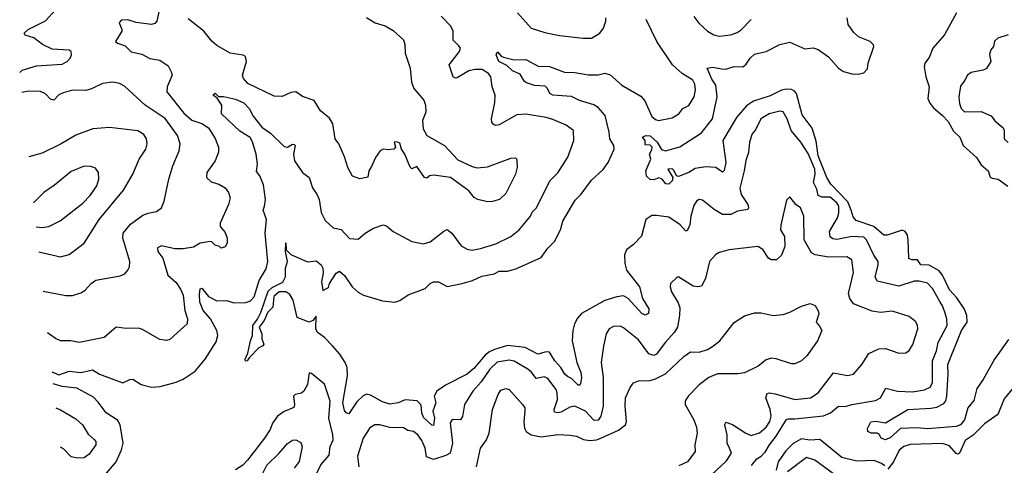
# Model space of a CAD drawing. Extents: x 1771496 to 1971148, y 471553 to 643630.
# Tile 256 of 256: x 1771861 to 1777722, y 632114 to 634764. Entities that reach past the tile are written whole.
import ezdxf

# ---------------------------------------------------------------- set-up
doc = ezdxf.new("R2010")
doc.units = 0

msp = doc.modelspace()

# ---------------------------------------------------------------- linework, layer by layer
at = {"layer": '0CON10XD'}
for points in [[(1772707.3, 634895), (1772678.1, 634755), (1772665, 634741.4), (1772645, 634735.6), (1772555, 634746.5), (1772505, 634762.5), (1772465, 634761.2), (1772453.8, 634745), (1772470, 634705), (1772468.8, 634695), (1772432.5, 634635), (1772442.5, 634625), (1772488.5, 634608.5), (1772525, 634572.6), (1772588.7, 634558.7), (1772635, 634533.8), (1772695, 634522.7), (1772745, 634488.9), (1772763.8, 634455), (1772768, 634435), (1772739.5, 634365), (1772737.5, 634335), (1772837.6, 634207.6), (1772885, 634165.8), (1772945, 634147.1), (1772985, 634121.1), (1773025, 634056.9), (1773045.5, 634005), (1773044.5, 633975.5), (1773024.4, 633925), (1772975.5, 633854.5), (1772972.9, 633825), (1773000.2, 633800.2), (1773046.2, 633786.2), (1773085, 633764.2), (1773105, 633736.7), (1773114.2, 633705), (1773104.4, 633665.6), (1773053.9, 633553.9), (1773054.1, 633534.1), (1773085, 633497.5), (1773096.2, 633465), (1773096.2, 633435), (1773085, 633412.5), (1773060, 633405), (1773050, 633415), (1773025, 633423.8), (1773005, 633443.8), (1772995, 633444), (1772935, 633434.2), (1772895, 633411.9), (1772835, 633401.5), (1772785, 633400.5), (1772705, 633420), (1772682.2, 633407.8), (1772683.3, 633385), (1772712.9, 633345), (1772743.5, 633245), (1772791.9, 633201.9), (1772818.8, 633161.2), (1772834.6, 633125), (1772843.3, 633035), (1772860, 632985), (1772857.5, 632955), (1772755, 632861.4), (1772735, 632855.8), (1772695, 632862.5), (1772591.5, 632921.5), (1772568.7, 632928.7), (1772495, 632927.1), (1772435, 632935.8), (1772365, 632873.3), (1772215, 632843.6), (1772165, 632853.3), (1772105, 632854.5), (1772075, 632867.8), (1772027.3, 632901.7)], [(1771861.3, 634450.1), (1771875, 634464), (1771961.1, 634488.9), (1772115, 634500), (1772144.1, 634515.9), (1772161.2, 634535), (1772168.8, 634555), (1772166.7, 634575), (1772155, 634582.5), (1772055, 634588.8), (1771997.3, 634617.3), (1771945, 634655.8), (1771893.1, 634673.1), (1771887.5, 634685), (1771910.8, 634705), (1772015, 634758.2), (1772077.1, 634825)], [(1774825, 634804), (1774905, 634713.8), (1774987.3, 634687.3), (1775075, 634670), (1775215, 634654.2), (1775264.1, 634654.1), (1775315, 634684), (1775336.6, 634713.4), (1775350, 634755), (1775350, 634775)], [(1777436.7, 634805), (1777365.7, 634675), (1777297.1, 634595), (1777275, 634540), (1777248.9, 634505), (1777245.3, 634484.7), (1777255.3, 634425), (1777275.7, 634365), (1777266.7, 634295), (1777277.9, 634267.9), (1777300, 634240), (1777354.6, 634195), (1777388, 634158), (1777420.5, 634100.5), (1777456.5, 634065), (1777476.7, 634015), (1777557.5, 633945), (1777585, 633900.8), (1777626.9, 633865), (1777638.1, 633828.1), (1777650.7, 633820.7), (1777684.7, 633814.7), (1777744, 633774)], [(1772052.3, 632668.7), (1772095, 632652.5), (1772155, 632672.7), (1772225, 632665.9), (1772295, 632680.6), (1772336, 632655), (1772475, 632604.2), (1772515.9, 632624.1), (1772534, 632626), (1772585, 632594), (1772645, 632579.4), (1772697.5, 632582.5), (1772791.9, 632608.1), (1772834.1, 632625.9), (1772905, 632674.5), (1772964.5, 632745), (1773031.2, 632848.8), (1773040.9, 632885), (1773034.5, 632915), (1772997.8, 632985), (1772952.7, 633035), (1772933.7, 633085), (1772930.9, 633129.1), (1772935.8, 633164.2), (1772945, 633168), (1772985, 633117.5), (1773035, 633091.8), (1773095, 633093.6), (1773135, 633080), (1773207.3, 633082.7), (1773235, 633092.5), (1773256.6, 633115), (1773287.4, 633212.6), (1773327.4, 633282.6), (1773337.3, 633325), (1773322.9, 633495), (1773329.6, 633575), (1773311.4, 633631.4), (1773318.8, 633655), (1773323.7, 633695), (1773311.8, 633781.8), (1773290.6, 633835), (1773271.1, 633861.1), (1773277.3, 633905), (1773269.7, 633965), (1773247.8, 634037.8), (1773232.5, 634062.5), (1773171.4, 634101.4), (1773062, 634205), (1773064, 634255), (1773036.7, 634296.7), (1773015, 634312.5), (1773015, 634320), (1773025, 634327.5), (1773045, 634307.5), (1773075, 634307.5), (1773145, 634291.2), (1773195, 634268.8), (1773227.5, 634235), (1773251.3, 634191.3), (1773303.5, 634125), (1773355, 634088.7), (1773435, 634010.9), (1773455, 634005.5), (1773485, 634024.2), (1773495, 634022.5), (1773500.6, 634015), (1773491.3, 633965), (1773497.3, 633925), (1773545, 633855.7), (1773585, 633825.8), (1773605, 633764), (1773631.6, 633721.6), (1773643.5, 633695), (1773655, 633616.7), (1773679.5, 633569.5), (1773726.6, 633526.6), (1773775, 633515.8), (1773825, 633462.9), (1773875, 633458.6), (1773918.6, 633495), (1773966.3, 633523.7), (1774025, 633544.2), (1774045, 633538.8), (1774084.5, 633504.5), (1774195, 633444.4), (1774265, 633431.9), (1774305, 633443.1), (1774385, 633507.1), (1774405, 633515.6), (1774433.6, 633493.6), (1774489.8, 633419.8), (1774525, 633398.6), (1774555, 633393.5), (1774605, 633402.5), (1774695, 633431.5), (1774784.7, 633475.3), (1774834.3, 633515), (1774875, 633562), (1774900.8, 633595), (1774910.9, 633619.1), (1774936.2, 633643.8), (1774953.5, 633676.5), (1775016.4, 633805), (1775065, 633854.3), (1775125, 633946.7), (1775158.9, 634045), (1775157.5, 634105), (1775115, 634137.8), (1775035, 634170), (1774995, 634182.5), (1774875, 634203.1), (1774821.4, 634198.6), (1774715, 634138.2), (1774695, 634135.5), (1774681.3, 634141.3), (1774671.5, 634155), (1774668.8, 634175), (1774688.6, 634271.4), (1774690.5, 634315), (1774673.1, 634365), (1774666.2, 634425), (1774652.7, 634445), (1774615, 634467.5), (1774571.8, 634468.2), (1774535, 634460.5), (1774465, 634418.1), (1774455, 634415.7), (1774441.9, 634425), (1774416.7, 634495), (1774478.8, 634575), (1774486, 634595), (1774475, 634608.8), (1774442.1, 634642.1), (1774440.5, 634695), (1774426.9, 634725), (1774370.6, 634785)], [(1773925, 634778), (1773977.5, 634745), (1774037.4, 634727.4), (1774085, 634699.2), (1774145.8, 634645), (1774153.9, 634616.1), (1774155.8, 634565), (1774185.8, 634475), (1774192.8, 634392.8), (1774208.1, 634355), (1774266.7, 634285), (1774276.2, 634255), (1774278.6, 634215), (1774259.2, 634165), (1774262, 634115), (1774283.8, 634075), (1774316.9, 634056.9), (1774390, 634015), (1774470, 633930), (1774555, 633890), (1774585, 633883.3), (1774645, 633888.6), (1774785, 633941.2), (1774815, 633942.5), (1774820.7, 633930.7), (1774822, 633885), (1774812.9, 633845), (1774755, 633731.2), (1774717.5, 633695), (1774675, 633682), (1774645, 633680.8), (1774587.5, 633695), (1774566.1, 633706.1), (1774535.6, 633745.6), (1774426.4, 633826.4), (1774325, 633838.8), (1774300, 633835), (1774285, 633822.5), (1774270, 633825), (1774225, 633890), (1774195, 633877.5), (1774185, 633887.5), (1774154.2, 633965), (1774133.3, 633995), (1774125, 634030), (1774107, 634037), (1774090, 634035), (1774097.5, 634005), (1774087.5, 633995), (1774055, 633989.2), (1774025, 633993.8), (1774006.7, 633985), (1773979.2, 633945), (1773955, 633890), (1773940, 633865), (1773933.3, 633826.7), (1773885, 633817.5), (1773842.7, 633832.7), (1773814.5, 633885), (1773795, 633947.5), (1773760.8, 634025), (1773740, 634055), (1773724.3, 634145), (1773705, 634178.8), (1773652.2, 634222.2), (1773615, 634284), (1773545, 634307.1), (1773504.3, 634334.3), (1773475, 634331.9), (1773423.2, 634306.8), (1773375, 634308.9), (1773220, 634385), (1773194.4, 634415), (1773187.8, 634435), (1773210.5, 634515), (1773204.5, 634544.5), (1773192.2, 634552.2), (1773115, 634565.6), (1773035, 634610.5), (1773005, 634637.1), (1772958.1, 634695), (1772865, 634768.5)], [(1775650.9, 633599.1), (1775625, 633600), (1775588.1, 633575), (1775562.4, 633477.6), (1775515, 633427.7), (1775474.2, 633395.8), (1775461.9, 633365), (1775462.4, 633315), (1775474, 633275), (1775550.3, 633175), (1775568.2, 633105), (1775605.4, 633045), (1775604.3, 633015.7), (1775585, 633007.1), (1775565, 633016.5), (1775482.9, 633105), (1775455, 633121.8), (1775415, 633116.6), (1775345, 633094.7), (1775205, 633016.4), (1775181.5, 632988.5), (1775164, 632955), (1775154.1, 632915), (1775150, 632855), (1775178.5, 632725), (1775202, 632665), (1775205.3, 632634.7), (1775199.2, 632600.8), (1775195, 632590), (1775185, 632589.4), (1775145, 632630.6), (1775121.4, 632641.4), (1775105.2, 632655.2), (1775083.3, 632695), (1775047.4, 632735), (1775015, 632786.1), (1774995, 632788.2), (1774945, 632775.2), (1774870, 632815), (1774765, 632826.9), (1774687.1, 632802.9), (1774653.6, 632786.4), (1774631.2, 632768.8), (1774565, 632690), (1774525, 632655.3), (1774395, 632590), (1774344.7, 632555.3), (1774328.7, 632525), (1774337.9, 632485), (1774320.5, 632435), (1774330.3, 632395), (1774325, 632351.2), (1774315, 632352.5), (1774265, 632398.5), (1774254, 632425), (1774250.8, 632470.8), (1774227.8, 632497.8), (1774156.5, 632503.5), (1774114.4, 632485.6), (1774065, 632477.4), (1774021.6, 632491.6), (1773948.9, 632531.1), (1773925, 632536.4), (1773905, 632526.7), (1773868.8, 632491.2), (1773819.5, 632420.5), (1773805, 632425.8), (1773795, 632440), (1773785.2, 632485), (1773812.5, 632645), (1773810.6, 632695), (1773799.2, 632725), (1773767.8, 632775), (1773723.7, 632825), (1773675, 632873.6), (1773631.6, 632905), (1773623.1, 632926.9), (1773625, 633000), (1773605.3, 632974.7), (1773585, 632965.9), (1773512.1, 632992.1), (1773489.5, 633095), (1773469.1, 633129.1), (1773445, 633144.8), (1773404.9, 633145.1), (1773373.1, 633116.9), (1773369, 633055), (1773339, 633025), (1773316.7, 632975), (1773286.1, 632935), (1773303.5, 632895), (1773303.1, 632865), (1773314.5, 632835), (1773308, 632825), (1773285, 632812.5), (1773227.8, 632752.2), (1773215, 632735.8), (1773205, 632732.5), (1773202.7, 632745), (1773218.8, 632781.2), (1773234.2, 632854.2), (1773246.7, 632885), (1773248.2, 632945), (1773277.2, 632982.8), (1773297.2, 633022.8), (1773341.2, 633148.8), (1773365, 633171.6), (1773427.7, 633202.3), (1773444.2, 633235), (1773444.2, 633285.8), (1773456, 633325), (1773444.4, 633385.6), (1773445, 633436.7), (1773447.5, 633395), (1773475, 633366.7), (1773575, 633323.3), (1773625, 633330), (1773655, 633306.7), (1773665.6, 633285.6), (1773668, 633258), (1773658.1, 633205), (1773665, 633152.5), (1773698.6, 633171.4), (1773705, 633196), (1773745, 633257.5), (1773765, 633268.8), (1773795, 633243.3), (1773840, 633175), (1773875, 633143.8), (1773907.5, 633125), (1774021.7, 633091.7), (1774095, 633083.3), (1774125, 633093.3), (1774173.2, 633126.8), (1774275, 633166.2), (1774305, 633196), (1774324.4, 633205.6), (1774355, 633204), (1774405, 633177.1), (1774495, 633194.5), (1774557, 633213), (1774611.8, 633238.2), (1774685, 633252.7), (1774715, 633267.6), (1774765, 633268.2), (1774815, 633281.5), (1774965, 633349.4), (1775005.3, 633404.7), (1775045.6, 633445), (1775079.5, 633515), (1775094.1, 633565.9), (1775168.3, 633691.7), (1775203.3, 633726.7), (1775265, 633810.6), (1775335, 633873.1), (1775365, 633915.7), (1775382.8, 633955), (1775398.9, 633995), (1775398.5, 634015), (1775373.1, 634055), (1775370, 634095), (1775347.1, 634195), (1775305, 634242.9), (1775278.7, 634258.7), (1775193.4, 634283.4), (1775145, 634306.7), (1775035, 634314.8), (1775017.5, 634325), (1775002.5, 634355), (1774988.3, 634368.3), (1774925, 634373), (1774878.8, 634388.8), (1774867, 634397), (1774839.6, 634439.6), (1774795, 634459.5), (1774760.9, 634490.9), (1774713.3, 634515), (1774698, 634555), (1774705, 634573.3), (1774727.5, 634547.5), (1774741.4, 634541.4), (1774805, 634525.5), (1774875, 634527.8), (1774948.1, 634488.1), (1775015, 634486.1), (1775105, 634451.8), (1775165, 634450), (1775245, 634435.4), (1775303.7, 634436.3), (1775344.5, 634445.5), (1775375.4, 634435.4), (1775445, 634375.6), (1775558.6, 634308.6), (1775582.4, 634282.4), (1775625, 634189.2), (1775645, 634170), (1775664.6, 634164.6), (1775745, 634181.4), (1775784, 634205), (1775808.8, 634235), (1775845, 634254.2), (1775875.3, 634304.7), (1775884, 634346), (1775880.9, 634380.9), (1775868.5, 634405), (1775803.8, 634443.8), (1775747.3, 634495), (1775652.9, 634635), (1775590, 634765)], [(1775945, 633889.3), (1775881.5, 633878.5), (1775845, 633854.7), (1775782, 633832), (1775770, 633835), (1775757.5, 633865), (1775745, 633877.5), (1775720, 633875), (1775750, 633825), (1775744.2, 633805), (1775725, 633785.7), (1775708.1, 633788.1), (1775685, 633816), (1775665, 633823.3), (1775635, 633811.2), (1775615, 633813.8), (1775592.9, 633832.9), (1775588.6, 633865), (1775617.5, 633935), (1775610, 633965), (1775625, 633990), (1775626.7, 634005), (1775615, 634017.5), (1775585, 634020), (1775584, 634045), (1775567.5, 634065), (1775587.5, 634075), (1775615, 634073.6), (1775656.2, 634035), (1775681.7, 633991.7), (1775705, 633984.4), (1775791.2, 634008.8), (1775919.2, 634090.8), (1775985.6, 634174.4), (1776013.7, 634305), (1776004.8, 634374.8), (1775981.4, 634411.4), (1775954.2, 634475.8), (1775985, 634481.5), (1776041.3, 634471.3), (1776065, 634470), (1776115, 634485.8), (1776165, 634484.5), (1776185, 634498.9), (1776209.6, 634535), (1776235, 634558.5), (1776305, 634574.5), (1776385, 634617.3), (1776445, 634631.1), (1776535, 634591.8), (1776585, 634596.8), (1776615, 634586.4), (1776675, 634543.3), (1776735, 634476.5), (1776765, 634456.2), (1776815, 634441.2), (1776855, 634439.4), (1776885, 634448), (1776907.8, 634472.2), (1776911.8, 634505), (1776945.6, 634605), (1776944.3, 634615), (1776924.6, 634634.6), (1776855, 634663.1), (1776825, 634689.1), (1776792.3, 634735), (1776786.2, 634775)], [(1775875, 634782.9), (1775903.1, 634743.1), (1775955, 634696), (1775993.4, 634673.4), (1776025, 634667.1), (1776095, 634674.4), (1776132.2, 634687.8), (1776156.1, 634703.9), (1776215, 634765.7)], [(1777745, 634674.6), (1777683.8, 634655), (1777662.9, 634637.1), (1777657.1, 634605), (1777642.5, 634585), (1777633.6, 634556.4), (1777641.5, 634515), (1777615.4, 634474.6), (1777595.4, 634464.6), (1777525, 634449.4), (1777502, 634435), (1777488, 634405), (1777460.9, 634369.1), (1777451.5, 634305), (1777455.5, 634265), (1777465.6, 634235), (1777485, 634215.6), (1777585, 634218.9), (1777643.3, 634193.3), (1777665, 634162.5), (1777715, 634121.2), (1777721.4, 634105), (1777721.4, 634055), (1777745, 634032.9)], [(1772000.7, 633149.8), (1772135, 633123.1), (1772175, 633124.3), (1772225, 633140), (1772250, 633155), (1772287.5, 633195), (1772315, 633214.3), (1772458.9, 633241.1), (1772486.6, 633253.4), (1772505, 633273.8), (1772515.6, 633295), (1772517.8, 633325), (1772474.5, 633465), (1772476.5, 633495), (1772521.5, 633548.5), (1772595, 633601.1), (1772625, 633614.4), (1772675, 633622.9), (1772705.5, 633644.5), (1772721.1, 633685), (1772748.6, 633815), (1772772.2, 633895), (1772810, 633985), (1772815.6, 634025), (1772800.5, 634075), (1772726.9, 634176.9), (1772608.1, 634255), (1772485, 634368), (1772455, 634384), (1772415, 634392.9), (1772355, 634385.6), (1772287.8, 634352.2), (1772255, 634342.5), (1772175, 634344.6), (1772120.8, 634329.2), (1772095, 634317.8), (1772065, 634286), (1772045, 634292), (1772015, 634323.1), (1771985, 634336.7), (1771915, 634338.5), (1771874.1, 634330.6)], [(1777747.8, 632862.2), (1777663.9, 632745), (1777596.7, 632623.3), (1777559.5, 632570.5), (1777540, 632500), (1777504.6, 632455), (1777484.3, 632385), (1777460.6, 632355), (1777435, 632344.8), (1777265, 632329.7), (1777203.2, 632336.8), (1777105, 632332.9), (1777045, 632279), (1777015, 632266), (1776988.5, 632275), (1776976.9, 632296.9), (1776965, 632305.8), (1776930, 632305), (1776908.8, 632315), (1776908.3, 632331.7), (1776928.1, 632371.9), (1776956.7, 632376.7), (1777015, 632366), (1777148, 632445), (1777285, 632453.6), (1777319.5, 632460.5), (1777361.7, 632481.7), (1777373.1, 632496.9), (1777379.4, 632525), (1777388.6, 632655), (1777386.3, 632713.7), (1777468.2, 632915), (1777500.2, 632965), (1777500, 633005), (1777485, 633042.5), (1777440, 633110), (1777395, 633157.1), (1777355, 633243.8), (1777335, 633270.3), (1777275, 633304.8), (1777225, 633306.7), (1777206.2, 633336.2), (1777172.5, 633335), (1777153.7, 633343.7), (1777150.6, 633455), (1777145, 633482), (1777131.4, 633505), (1777115, 633511.8), (1777025, 633481.8), (1777005, 633483.1), (1776945, 633534.3), (1776840.4, 633570.4), (1776821.9, 633591.9), (1776810.7, 633630.7), (1776790, 633680), (1776689.5, 633785), (1776666.1, 633825), (1776614.9, 633955), (1776602.5, 634042.5), (1776578.3, 634118.3), (1776518.7, 634198.7), (1776485.2, 634325), (1776471.1, 634341.1), (1776455, 634348.5), (1776425, 634351.6), (1776395, 634345.2), (1776329.2, 634310.8), (1776229.9, 634280.1), (1776188, 634252), (1776128.5, 634181.5), (1776047.5, 634045), (1776064.7, 633915), (1776055, 633867.5), (1776045, 633857.5), (1776005, 633884.3), (1775945, 633889.3)], [(1776217.4, 632112.6), (1776248.3, 632151.7), (1776275, 632167.9), (1776298.2, 632191.8), (1776324.8, 632235), (1776365, 632287.1), (1776425, 632385.5), (1776435, 632390.9), (1776475, 632389.4), (1776645, 632408.9), (1776687.8, 632425), (1776735, 632465.5), (1776775, 632462.6), (1776814.4, 632475.6), (1776955, 632499.3), (1776984.8, 632515.2), (1777017.8, 632572.2), (1777085.4, 632554.6), (1777175, 632550), (1777246.4, 632563.6), (1777281.3, 632578.7), (1777295.3, 632605), (1777295.3, 632735), (1777318.4, 632795), (1777328.4, 632845), (1777382.1, 632945), (1777379.7, 632985), (1777368.4, 633025), (1777355, 633063.1), (1777338.2, 633088.2), (1777294.8, 633164.8), (1777265, 633196.9), (1777215, 633208.5), (1777185, 633208.7), (1777095, 633179.6), (1776965, 633208.9), (1776954, 633234), (1776971.3, 633305), (1776970.6, 633325), (1776945, 633364.3), (1776900.9, 633455), (1776885, 633470.3), (1776815, 633474.4), (1776725, 633456.1), (1776700.9, 633460.9), (1776685, 633472.9), (1776680.7, 633505), (1776729, 633585), (1776736.7, 633615), (1776736.7, 633655), (1776726, 633675), (1776685, 633708), (1776635, 633708.4), (1776615, 633719.4), (1776606.4, 633756.4), (1776585.8, 633795), (1776596.2, 633845), (1776593.6, 633875), (1776555, 633969.2), (1776511.2, 634035), (1776453.9, 634105), (1776430.5, 634175), (1776405, 634215.8), (1776385, 634220.6), (1776322, 634205), (1776273.6, 634175), (1776240.9, 634109.1), (1776222.1, 634085), (1776205.8, 634035), (1776200, 633975), (1776183.2, 633926.8), (1776174.6, 633865), (1776148, 633762), (1776156.2, 633725), (1776195.6, 633665), (1776200, 633645), (1776196, 633635), (1776134.2, 633625.8), (1776095, 633605.5), (1776045, 633605.4), (1775994.7, 633634.7), (1775925, 633691.4), (1775905, 633694.3), (1775890.8, 633685), (1775875, 633660), (1775856.5, 633595), (1775850, 633545), (1775835, 633508), (1775825, 633509.2), (1775793.6, 633545), (1775725, 633589.6), (1775650.9, 633599.1)], [(1771975.7, 633383.4), (1772105, 633354.5), (1772155, 633366.9), (1772245, 633434.2), (1772335, 633575.6), (1772479.8, 633750.2), (1772534.4, 633845), (1772572.7, 633935), (1772611.8, 633995), (1772620, 634025), (1772615.9, 634055.9), (1772600.6, 634080.6), (1772565, 634103.1), (1772395, 634122.2), (1772295.8, 634115.8), (1772195, 634077.1), (1772108.8, 634025), (1771995, 633969.4), (1771915.1, 633948.4)], [(1771959.8, 633531.2), (1771995, 633527.5), (1772035, 633533.6), (1772102.9, 633567.1), (1772237.9, 633672.1), (1772281.7, 633718.3), (1772319.6, 633775), (1772331.5, 633815), (1772331.1, 633855), (1772311.8, 633881.8), (1772285, 633890.9), (1772245, 633892.8), (1772168.3, 633861.7), (1772069.2, 633780.8), (1772005, 633736.9), (1771948.8, 633681.2), (1771944.4, 633674.7)], [(1775976.7, 632055), (1776068.8, 632141.2), (1776097.9, 632185), (1776086.2, 632216.2), (1776072.7, 632245), (1776073.1, 632295), (1776057.8, 632355), (1776065, 632370.8), (1776105, 632357.2), (1776183.3, 632305), (1776215, 632291.8), (1776265, 632306.1), (1776305, 632340.5), (1776326.7, 632375), (1776333.6, 632406.4), (1776328.9, 632445), (1776302.9, 632515), (1776310.1, 632539.9), (1776325, 632543.9), (1776359.1, 632539.1), (1776475, 632504.5), (1776568.8, 632515), (1776615, 632545.7), (1776705, 632663.8), (1776788.3, 632648.3), (1776825, 632656.2), (1776875, 632713.3), (1776915, 632778.8), (1776975, 632805.8), (1777015, 632807.5), (1777095, 632780), (1777135, 632782.9), (1777155, 632797.5), (1777177.9, 632832.1), (1777189.4, 632870.6), (1777206.7, 632925), (1777205.7, 632945), (1777195, 632967.5), (1777155, 632998.6), (1777055, 633030.8), (1776985, 633023.1), (1776935, 633030.6), (1776824.6, 633074.6), (1776802.2, 633105), (1776794.6, 633135), (1776825, 633260), (1776814.4, 633335), (1776785, 633353.5), (1776675, 633350.9), (1776595.9, 633365.9), (1776575, 633377.1), (1776530.8, 633455), (1776529.5, 633595), (1776508.6, 633645), (1776481.2, 633665), (1776445, 633710), (1776425, 633690), (1776391.9, 633541.9), (1776390.8, 633515), (1776413.1, 633475), (1776415.6, 633415), (1776395, 633363.8), (1776366.7, 633335), (1776335, 633336), (1776318.8, 633345), (1776285, 633398), (1776255, 633415.7), (1776084.6, 633395.4), (1776025, 633379.4), (1776005, 633367.5), (1775968, 633325), (1775944.4, 633225.6), (1775920, 633180), (1775895, 633174.4), (1775870.2, 633180.2), (1775785, 633233.3), (1775775, 633232.5), (1775736, 633195), (1775732.9, 633175), (1775740.8, 633145), (1775780.7, 633080.7), (1775789.9, 633049.9), (1775789.4, 633005), (1775776.1, 632935), (1775759.6, 632905), (1775702.5, 632845), (1775651.9, 632775), (1775635, 632766.4), (1775606.9, 632776.9), (1775545, 632860), (1775455, 632932), (1775435, 632940.8), (1775395, 632940), (1775369.2, 632925), (1775352.5, 632895), (1775337.3, 632822.7), (1775322.7, 632725), (1775334, 632636), (1775334.8, 632465), (1775320.4, 632405), (1775305, 632382.9), (1775285, 632380), (1775275.8, 632385), (1775229.1, 632435), (1775165, 632464.7), (1775135, 632460), (1775085, 632430.6), (1775065, 632426.1), (1775045, 632430), (1775042.7, 632445), (1775063.4, 632505), (1775060.9, 632545), (1775054.6, 632565), (1775005, 632630), (1774985, 632640.8), (1774935, 632630.7), (1774907.6, 632667.6), (1774886.7, 632685), (1774805, 632732.5), (1774775, 632739.7), (1774703.3, 632726.7), (1774659.4, 632685), (1774609.1, 632610.9), (1774559.3, 632555), (1774509.1, 632475), (1774496.1, 632403.9), (1774485.4, 632384.6), (1774435, 632385.8), (1774423, 632367), (1774436.9, 632245), (1774424.5, 632185.5), (1774398.7, 632171.3), (1774325, 632147.6), (1774282.7, 632165), (1774274.3, 632215), (1774255, 632261.1), (1774230.5, 632295), (1774205, 632314.5), (1774171.7, 632321.7), (1774145, 632336.7), (1774065, 632339.1), (1774005, 632354.4), (1773975, 632354.3), (1773945, 632335.7), (1773905, 632275.7), (1773872.4, 632167.6), (1773880.8, 632105)], [(1774580.6, 632105), (1774604.3, 632215), (1774640.5, 632265), (1774656.5, 632305), (1774676.5, 632445), (1774709.4, 632535), (1774725, 632560), (1774755, 632570), (1774775, 632564.2), (1774855, 632476.2), (1774867.1, 632455), (1774868.7, 632438.7), (1774862.2, 632372.2), (1774865.4, 632335), (1774875.6, 632315), (1774905, 632295.4), (1774965, 632282.3), (1775065, 632296.2), (1775135, 632292.7), (1775175, 632287.3), (1775217.8, 632267.8), (1775255, 632261.6), (1775295, 632264.7), (1775320, 632275), (1775425, 632321.9), (1775466.9, 632355), (1775473.9, 632375), (1775464.5, 632465), (1775467.5, 632515), (1775495, 632576), (1775515, 632604.2), (1775543.8, 632616.2), (1775615, 632617.9), (1775645, 632627.3), (1775705, 632658.2), (1775815, 632760), (1775855, 632789.2), (1775905, 632785.8), (1775955, 632802.9), (1775985, 632820.8), (1776028.8, 632855), (1776115, 632963.8), (1776175, 633003.3), (1776235, 633020), (1776275, 633020), (1776345.6, 633005.6), (1776405, 633010.9), (1776445, 633024.5), (1776515, 633060.6), (1776565.7, 633075.7), (1776596.2, 633065), (1776615, 633032.5), (1776618.6, 633015), (1776601.4, 632965), (1776621.9, 632941.9), (1776635.8, 632915), (1776610.8, 632855), (1776547.1, 632765), (1776515, 632734.3), (1776475, 632718.1), (1776455, 632716.7), (1776365, 632746.7), (1776335, 632750), (1776305, 632740.6), (1776256, 632704), (1776175, 632664.4), (1776135, 632658.6), (1776015, 632657.8), (1775964, 632635), (1775905, 632591.9), (1775842.6, 632527.4), (1775823, 632497), (1775821.5, 632475), (1775873.1, 632385), (1775889.7, 632339.7), (1775893.1, 632305), (1775880.5, 632235), (1775881.9, 632195), (1775836.5, 632135), (1775785, 632110)], [(1773628, 632062), (1773654.2, 632115.8), (1773702.7, 632175), (1773710, 632225), (1773726.5, 632265), (1773725.3, 632295), (1773702.2, 632395), (1773709.2, 632495), (1773675, 632596), (1773599.1, 632659.1), (1773585, 632663.8), (1773574.2, 632595), (1773553.2, 632555), (1773538.1, 632541.9), (1773501.9, 632535), (1773491.6, 632525), (1773497.9, 632475), (1773493.4, 632456.6), (1773435, 632433.3), (1773395.9, 632405), (1773366.7, 632365), (1773352.4, 632327.6), (1773318.1, 632275), (1773216.3, 632143.7), (1773189.2, 632115), (1773145, 632087.5)], [(1772127.1, 632019), (1772282, 632028), (1772322.9, 632037.1), (1772380.1, 632069.9), (1772434.6, 632135), (1772468.2, 632205), (1772476.7, 632245), (1772458.6, 632355), (1772442.9, 632382.9), (1772375.6, 632425), (1772329.3, 632489.3), (1772299.7, 632519.7), (1772201.7, 632571.7), (1772115, 632582.5), (1772059.9, 632598.2)], [(1777774.4, 632575), (1777720.3, 632509.7), (1777683.1, 632415), (1777605, 632360.9), (1777536.8, 632293.2), (1777489.1, 632260.9), (1777455, 632186.7), (1777445, 632180.5), (1777435, 632183.5), (1777395, 632229.1), (1777355, 632243.3), (1777162.1, 632237.9), (1777125, 632225.3), (1777096.4, 632203.6), (1777061.8, 632135), (1777029.7, 632090.3)], [(1772076.4, 632455.4), (1772105, 632443.1), (1772195, 632389.2), (1772235.8, 632355), (1772268.9, 632298.9), (1772305, 632267.5), (1772314.2, 632255), (1772314.3, 632235), (1772275, 632179.2), (1772245, 632158.6), (1772205, 632156), (1772167.5, 632165), (1772122.3, 632212.3), (1772103.5, 632221.8)], [(1773302.2, 632055), (1773333.1, 632115), (1773405, 632185.6), (1773455, 632244), (1773485, 632263.8), (1773505, 632266.2), (1773535, 632250), (1773541.9, 632225), (1773525, 632137.1), (1773495, 632096.7)], [(1777010.7, 632110.7), (1776991.5, 632125), (1776946.8, 632143.2), (1776845, 632138), (1776755, 632159.2), (1776625, 632267.7), (1776565, 632262.9), (1776515, 632270.4), (1776465, 632243.3), (1776421.1, 632198.9), (1776375.1, 632134.9), (1776364.9, 632085)], [(1776705, 632063.8), (1776595, 632143.6), (1776545, 632160), (1776431.8, 632075)]]:
    msp.add_lwpolyline(points, dxfattribs=at)

doc.saveas('drawing.dxf')
